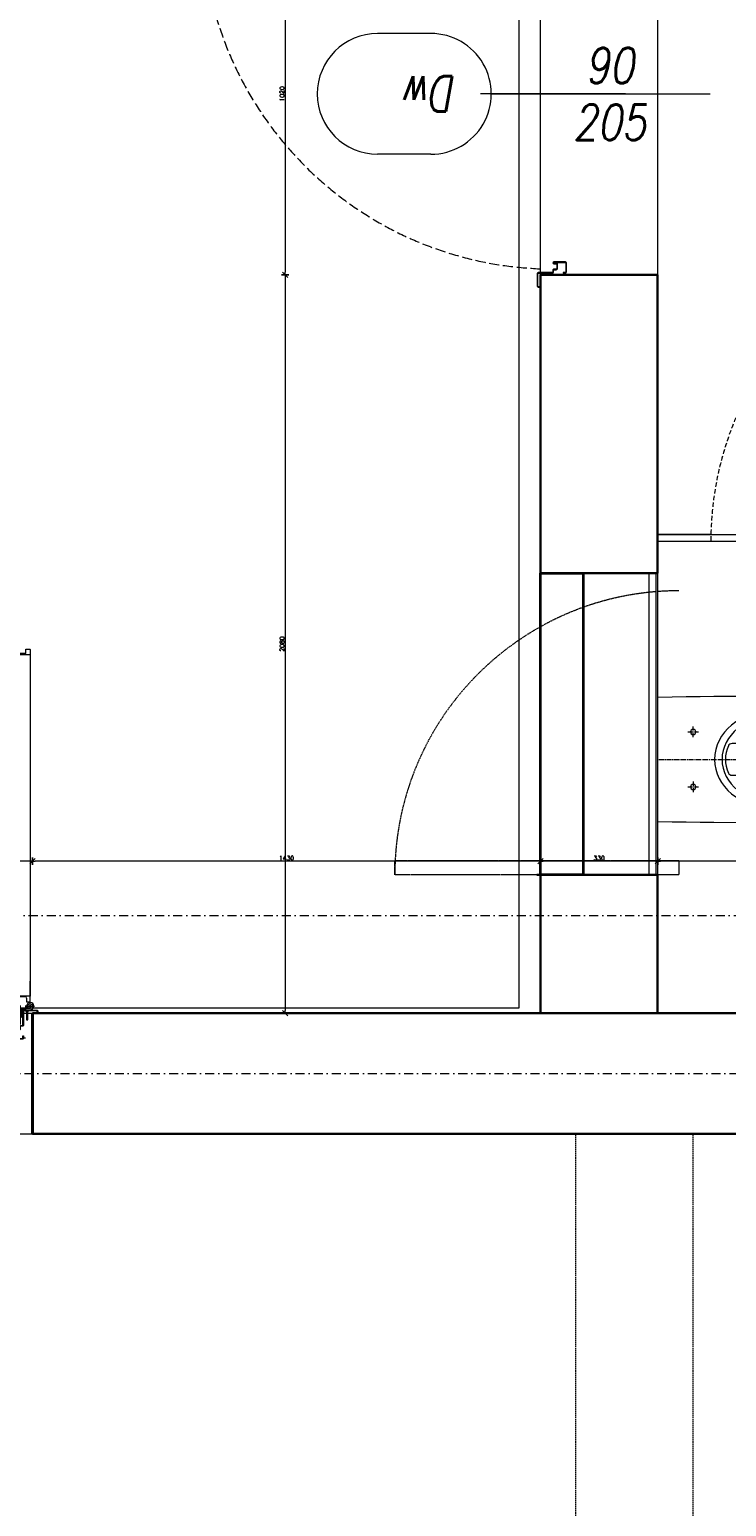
# Model space of a CAD drawing. Header units: millimetres. Extents: x -1893473 to 1546619, y -568027 to 942944.
# Tile 17 of 256: x 146819 to 148780, y -500284 to -496123. Entities that reach past the tile are written whole.
import ezdxf
from ezdxf.enums import TextEntityAlignment as Align

# ---------------------------------------------------------------- set-up
doc = ezdxf.new("R2010")
doc.units = ezdxf.units.MM
doc.header["$LTSCALE"] = 0.2
for name, pattern in [('CENTER', [0.6, 0.375, -0.075, 0.075, -0.075]), ('DASHDOT', [25.4, 12.7, -6.35, 0, -6.35]), ('HIDDEN', [9.525, 6.35, -3.175]), ('Hidden Line', [391.222223, 282.222223, -109]), ('HIDDEN2', [4.7625, 3.175, -1.5875])]:
    doc.linetypes.add(name, pattern=pattern)
doc.layers.get('0').update_dxf_attribs({"lineweight": 0})
for name, color, linetype, lineweight in [('!! 0_ Istn-sciany', 7, 'Continuous', 30), ('!! 0_ Istn-widok', 1, 'Continuous', 15), ('!! 0_Opis_pom', 9, 'Continuous', 13), ('!! 0_Osie', 1, 'DASHDOT', 13), ('!! 1_OPIS POM NOWE', 140, 'Continuous', 5), ('!! 1_PROJ Sciany', 2, 'Continuous', 40), ('!! 2  nowe sciany - remont', 2, 'Continuous', 35), ('!! 2 ZABUDOWA GK-MDF', 54, 'Continuous', 13), ('!! 2_Drzwi - nowe remont', 33, 'Continuous', 9), ('!! 2_drzwi opis', 151, 'Continuous', 9), ('!! 2_LEGENDA', 253, 'Continuous', 13), ('!! 2_wypos-sanitarne', 240, 'Continuous', 9), ('!! wymiary osi', 250, 'Continuous', 9), ('P-Opis nadproża', 150, 'Continuous', 9), ('P-Osie', 1, 'DASHDOT', 18)]:
    doc.layers.add(name, color=color, linetype=linetype, lineweight=lineweight)
doc.layers.add('!! 2_WYBURZENIA DO REMONTU', color=7, linetype='Continuous', lineweight=0, true_color=0x4d4d4d, plot=False)
doc.layers.add('Powierzchnia', color=140, linetype='Continuous', lineweight=5, plot=False)
doc.styles.add('50', font='ROMANS.shx', dxfattribs={"width": 0.8, "height": 10})
doc.styles.add('ARCHETYP', font='romans.shx', dxfattribs={"height": 15})
doc.styles.add('ARIAL', font='tahoma.ttf')
doc.styles.add('TXT', font='simplex.shx')
doc.dimstyles.new('DIM50', dxfattribs={"dimscale": 5, "dimtxt": 2.5, "dimasz": 1.5, "dimexe": 0, "dimexo": 0, "dimgap": 0.5, "dimtad": 1, "dimdec": 4, "dimrnd": 0.5, "dimdsep": 46, "dimtxsty": 'TXT', "dimblk1": 'TICK1', "dimblk2": 'TICK1', "dimsah": 1, "dimcen": 0, "dimse1": 1, "dimse2": 1, "dimclrd": 1, "dimclre": 7, "dimclrt": 9, "dimadec": 0, "dimazin": 0, "dimtfac": 1, "dimtdec": 4, "dimtmove": 2, "dimatfit": 3, "dimldrblk": 'TICK1', "dimfxl": 1, "dimtolj": 1, "dimarcsym": 0})

# ---------------------------------------------------------------- blocks, each defined once
blk = doc.blocks.new('BLOK OSI')
at = {"layer": 'P-Osie'}
for points in [[(48625.51, -198090.09), (53810.61, -198090.09)], [(48624.31, -198134.59), (52188.53, -198134.59)]]:
    blk.add_lwpolyline(points, dxfattribs=at)
blk = doc.blocks.new('zaw-dr-90-p')
at = {"color": 2, "linetype": 'CENTER', "ltscale": 0.2}
for p, q in [((12, 0), (-12, 0)), ((0, 12), (0, -12)), ((24.5, 24), (31, 24)), ((24.5, 19), (31, 19))]:
    blk.add_line(p, q, dxfattribs=at)
at = {"ltscale": 0.2}
for p, q in [((10, 12), (6.5, 12)), ((10, 0), (10, 6.5))]:
    blk.add_line(p, q, dxfattribs=at)
blk.add_lwpolyline([(0, 6.5), (23.5, 6.5, 0.414214), (28, 11), (28, 31), (24.5, 31), (24.5, 11, -0.414214), (23.5, 10), (0, 10, 4.561698), (7.6, 6.5), (4.9, 4.2)], format="xyb", dxfattribs=at)
blk.add_lwpolyline([(-0.2, -0.2), (-2.5, -0.2), (-2.5, 0.2), (-0.2, 0.2), (-0.2, 2.5), (0.2, 2.5), (0.2, 0.2), (2.8, 0.2), (2.8, -0.2), (0.2, -0.2), (0.2, -2.8), (-0.2, -2.8)], close=True)
blk.add_lwpolyline([(10, 10), (10, 39), (6.5, 39), (6.5, 10)], dxfattribs=at)
blk.add_circle((0, 0), 6.5, dxfattribs=at)
blk = doc.blocks.new('drzwi 90- sc 12')
for p, q in [((-13620.32, 20410.16), (-13620.32, 20313.77)), ((-13614.92, 20409.86), (-13620.32, 20409.86)), ((-13616.12, 20410.26), (-13620.22, 20410.26)), ((-13616.12, 20410.26), (-13620, 20410.26)), ((-13618.17, 20410.26), (-13616.22, 20410.26)), ((-13618.17, 20410.26), (-13616.22, 20410.26)), ((-13616.12, 20410.26), (-13616.12, 20411.46)), ((-13616.12, 20411.46), (-13615.02, 20411.46)), ((-13614.92, 20411.36), (-13614.92, 20313.77)), ((-13620.32, 20313.47), (-13620.32, 20317.97)), ((-13614.92, 20312.27), (-13614.92, 20317.97)), ((-13614.92, 20313.77), (-13620.32, 20313.77)), ((-13618.22, 20313.37), (-13620.22, 20313.37)), ((-13618.22, 20313.67), (-13618.22, 20313.37)), ((-13618.22, 20313.67), (-13616.42, 20313.67)), ((-13617.77, 20311.12), (-13617.77, 20305.72)), ((-13617.77, 20311.12), (-13617.77, 20305.72)), ((-13616.17, 20309.92), (-13617.37, 20309.92)), ((-13616.17, 20309.92), (-13616.17, 20311.02)), ((-13615.92, 20313.17), (-13615.92, 20312.17)), ((-13615.92, 20312.17), (-13615.02, 20312.17)), ((-13715.57, 20308.32), (-13715.57, 20308.56)), ((-13715.57, 20307.69), (-13715.57, 20308.56)), ((-13715.57, 20307.82), (-13715.57, 20308.56)), ((-13715.57, 20307.72), (-13715.37, 20307.72)), ((-13715.77, 20301.96), (-13716.27, 20301.96)), ((-13616.77, 20301.96), (-13616.27, 20301.96))]:
    blk.add_line(p, q)
for points in [[(-13665.27, 20284.96), (-13665.27, 20325.83)], [(-13615.57, 20309.64), (-13615.32, 20309.64), (-13615.32, 20309.82), (-13616.32, 20309.82), (-13616.32, 20309.64), (-13615.92, 20309.64)]]:
    blk.add_lwpolyline(points)
at = {"ltscale": 0.2}
for points in [[(-13715.57, 20307.51), (-13715.57, 20309.48, 0.414214), (-13715.91, 20309.82), (-13719.43, 20309.82, 0.414214), (-13719.77, 20309.48), (-13719.77, 20308.92), (-13719.59, 20308.92), (-13719.59, 20309.48, -0.414214), (-13719.43, 20309.64), (-13716.97, 20309.64)], [(-13716.97, 20309.64), (-13715.91, 20309.64, -0.414214), (-13715.75, 20309.48), (-13715.75, 20307.51)], [(-13615.92, 20309.64), (-13616.63, 20309.64, 0.414214), (-13616.79, 20309.48), (-13616.79, 20305.58, -0.414214), (-13617.13, 20305.24), (-13617.58, 20305.24, 0.414214), (-13617.74, 20305.08), (-13617.74, 20304.48, -0.414214), (-13618.08, 20304.14), (-13619.26, 20304.14, -0.414214), (-13619.6, 20304.48), (-13619.6, 20305.15, 1), (-13619.79, 20305.15), (-13619.79, 20301.96, 0.414214), (-13619.63, 20301.8), (-13617.11, 20301.8, 0.414214), (-13616.95, 20301.96), (-13616.95, 20302.52), (-13616.77, 20302.52), (-13616.77, 20301.96, -0.414214), (-13617.11, 20301.62), (-13619.63, 20301.62, -0.414214), (-13619.97, 20301.96), (-13619.97, 20305.15, -1), (-13619.42, 20305.15), (-13619.42, 20304.48, 0.414214), (-13619.26, 20304.32), (-13618.08, 20304.32, 0.414214), (-13617.92, 20304.48), (-13617.92, 20305.08, -0.414214), (-13617.58, 20305.42), (-13617.13, 20305.42, 0.414214), (-13616.97, 20305.58), (-13616.97, 20309.48, -0.414214), (-13616.63, 20309.82), (-13613.11, 20309.82, -0.414214), (-13612.77, 20309.48), (-13612.77, 20308.92), (-13612.95, 20308.92), (-13612.95, 20309.48, 0.414214), (-13613.11, 20309.64), (-13615.57, 20309.64)], [(-13715.75, 20307.76), (-13715.75, 20305.58, 0.414214), (-13715.41, 20305.24), (-13714.96, 20305.24, -0.414214), (-13714.8, 20305.08), (-13714.8, 20304.48, 0.414214), (-13714.46, 20304.14), (-13713.28, 20304.14, 0.414214), (-13712.94, 20304.48), (-13712.94, 20305.15, -1), (-13712.75, 20305.15), (-13712.75, 20301.96, -0.414214), (-13712.91, 20301.8), (-13715.43, 20301.8, -0.414214), (-13715.59, 20301.96), (-13715.59, 20302.52), (-13715.77, 20302.52), (-13715.77, 20301.96, 0.414214), (-13715.43, 20301.62), (-13712.91, 20301.62, 0.414214), (-13712.57, 20301.96), (-13712.57, 20305.15, 1), (-13713.12, 20305.15), (-13713.12, 20304.48, -0.414214), (-13713.28, 20304.32), (-13714.46, 20304.32, -0.414214), (-13714.62, 20304.48), (-13714.62, 20305.08, 0.414214), (-13714.96, 20305.42), (-13715.41, 20305.42, -0.414214), (-13715.57, 20305.58), (-13715.57, 20307.64)]]:
    blk.add_lwpolyline(points, format="xyb", dxfattribs=at)
at = {"lineweight": 30}
for points in [[(-13716.27, 20308.92), (-13721.27, 20308.92)], [(-13716.27, 20308.92), (-13716.27, 20296.92)], [(-13614.27, 20308.92), (-13609.27, 20308.92)], [(-13614.27, 20308.92), (-13614.27, 20296.92)]]:
    blk.add_lwpolyline(points, dxfattribs=at)
blk.add_lwpolyline([(-13616.79, 20308.82), (-13616.97, 20308.82), (-13616.97, 20307.42), (-13616.79, 20307.42)], close=True)
for centre, radius, start, end in [((-13620.22, 20410.16), 0.1, 90, 180), ((-13615.02, 20411.36), 0.1, 0, 90), ((-13620.22, 20313.47), 0.1, 180, 270), ((-13616.42, 20313.17), 0.5, 0, 90), ((-13616.27, 20311.02), 0.1, 0, 90), ((-13615.02, 20312.27), 0.1, 270, 0)]:
    blk.add_arc(centre, radius, start, end)
at = {"linetype": 'Hidden Line', "lineweight": 9, "ltscale": 0.05}
blk.add_arc((-13615.5, 20305.14), 99.12, 94.8005, 177.6944, dxfattribs=at)
at = {"xscale": 0.09999999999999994, "yscale": 0.09999999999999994, "zscale": 0.09999999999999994, "rotation": 180.0000000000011}
blk.add_blockref('zaw-dr-90-p', (-13614.92, 20310.92), dxfattribs=at)
blk = doc.blocks.new('1_ok-opis')
blk.add_line((0, 111.61), (0, 50))
for points in [[(-17, 128.61), (-17, 143.61)], [(17, 128.61), (17, 143.61)]]:
    blk.add_lwpolyline(points)
for centre, start, end in [((0, 143.61), 0, 180), ((0, 128.61), 180, 0)]:
    blk.add_arc(centre, 17, start, end)
at = {"style": 'ARCHETYP'}
for tag, height, rotation, p in [('NR', 12, 90, (0, 136.9)), ('NR', 12, 270, (0, 136.9)), ('SZEROKOŚĆ', 10, 90, (-8, 78.29)), ('SZEROKOŚĆ', 10, 270, (8, 78.29)), ('WYSOKOŚĆ', 10, 270, (-8, 78.29)), ('WYSOKOŚĆ', 10, 90, (8, 78.29))]:
    blk.add_attdef(tag, text='', height=height, rotation=rotation, dxfattribs=at).set_placement(p, align=Align.MIDDLE)
blk = doc.blocks.new('A$C6ce7c513')
at = {"lineweight": 0}
for points in [[(0, 0), (0, -0.0025)], [(-0.1755, -0.0005), (-0.1765, -0.0409), (-0.1772, -0.0806), (-0.1777, -0.1199), (-0.1779, -0.1583), (-0.1782, -0.234), (-0.1782, -0.309), (-0.1774, -0.3302), (-0.1755, -0.3507), (-0.1725, -0.3704), (-0.1681, -0.3894), (-0.1624, -0.4077), (-0.1553, -0.4249), (-0.1469, -0.4412), (-0.137, -0.4568), (-0.1254, -0.4711), (-0.1123, -0.4844), (-0.1052, -0.4908), (-0.0978, -0.4967), (-0.0896, -0.5024), (-0.0813, -0.5076), (-0.0724, -0.5125), (-0.0633, -0.5169), (-0.0536, -0.5209), (-0.0435, -0.5241), (-0.0332, -0.5268), (-0.0226, -0.5288), (-0.0115, -0.53), (-0.0001, -0.5305), (0.0115, -0.53), (0.0226, -0.5288), (0.0332, -0.5268), (0.0435, -0.5241), (0.0536, -0.5209), (0.0633, -0.5169), (0.0724, -0.5125), (0.0813, -0.5076), (0.0896, -0.5024), (0.0978, -0.4967), (0.1052, -0.4908), (0.1123, -0.4844), (0.1254, -0.4711), (0.137, -0.4568), (0.1469, -0.4412), (0.1553, -0.4249), (0.1624, -0.4077), (0.1681, -0.3894), (0.1723, -0.3704), (0.1755, -0.3507), (0.1774, -0.3302), (0.1782, -0.309), (0.1782, -0.234), (0.1779, -0.1583), (0.1774, -0.1199), (0.177, -0.0806), (0.1765, -0.0409), (0.1755, -0.0005)], [(-0.1755, -0.0005), (0.1755, -0.0005)], [(0, -0.0047), (0, -0.0185)], [(0, -0.0207), (0, -0.0232)], [(0, -0.0254), (0, -0.0392)], [(0, -0.0414), (0, -0.0439)], [(0, -0.0461), (0, -0.0599)], [(0, -0.0624), (0, -0.0646)], [(0, -0.0668), (0, -0.0806)], [(0, -0.0831), (0, -0.0853)], [(-0.081, -0.1006), (-0.0926, -0.1006)], [(-0.0763, -0.1006), (-0.0786, -0.1006)], [(-0.0776, -0.0856), (-0.0776, -0.0972)], [(-0.0776, -0.0994), (-0.0776, -0.1016)], [(-0.0776, -0.1041), (-0.0776, -0.1157)], [(-0.0625, -0.1006), (-0.0741, -0.1006)], [(0, -0.0876), (0, -0.1014)], [(0, -0.1038), (0, -0.106)], [(0, -0.1083), (0, -0.1221)], [(0, -0.1245), (0, -0.1268)], [(0.0625, -0.1006), (0.0741, -0.1006)], [(0.0763, -0.1006), (0.0785, -0.1006)], [(0.0776, -0.0856), (0.0776, -0.0972)], [(0.0776, -0.0994), (0.0776, -0.1016)], [(0.0776, -0.1041), (0.0776, -0.1157)], [(0.081, -0.1006), (0.0924, -0.1006)], [(0, -0.129), (0, -0.143)], [(0, -0.1453), (0, -0.1475)], [(0, -0.1499), (0, -0.1638)], [(0, -0.166), (0, -0.1682)], [(0, -0.1707), (0, -0.1845)], [(0, -0.1867), (0, -0.1889)], [(0, -0.1914), (0, -0.2052)], [(0, -0.2074), (0, -0.2099)], [(0, -0.2121), (0, -0.2259)], [(0, -0.2281), (0, -0.2306)], [(0, -0.2328), (0, -0.2466)], [(0, -0.2488), (0, -0.2513)], [(0, -0.2535), (0, -0.2673)], [(0, -0.2696), (0, -0.272)], [(0, -0.2742), (0, -0.2881)], [(0, -0.2905), (0, -0.2927)], [(0, -0.295), (0, -0.3088)], [(0, -0.3112), (0, -0.3135)], [(0, -0.3157), (0, -0.3295)], [(0, -0.332), (0, -0.3342)], [(0, -0.3364), (0, -0.3505)], [(0, -0.3527), (0, -0.3549)], [(0, -0.3574), (0, -0.3712)], [(0, -0.3734), (0, -0.3756)], [(0, -0.3781), (0, -0.3919)], [(0, -0.3941), (0, -0.3963)], [(0, -0.3988), (0, -0.4126)], [(0, -0.4148), (0, -0.417)], [(0, -0.4195), (0, -0.4333)], [(0, -0.4355), (0, -0.438)], [(0, -0.4402), (0, -0.454)], [(0, -0.4563), (0, -0.4587)], [(0, -0.4609), (0, -0.4748)], [(0, -0.477), (0, -0.4794)], [(0, -0.4817), (0, -0.4955)], [(0, -0.4979), (0, -0.5002)], [(0, -0.5024), (0, -0.5162)], [(0, -0.5187), (0, -0.5209)], [(0, -0.5231), (0, -0.5369)], [(0, -0.5394), (0, -0.5416)], [(0, -0.5438), (0, -0.5581)]]:
    blk.add_lwpolyline(points, dxfattribs=at)
blk.add_lwpolyline([(-0.0445, -0.2099), (-0.0443, -0.2067), (-0.0428, -0.2037), (-0.0408, -0.2012), (-0.0384, -0.1995), (-0.029, -0.1961), (-0.0194, -0.1934), (-0.0097, -0.1919), (-0.0001, -0.1914), (0.0097, -0.1919), (0.0194, -0.1934), (0.029, -0.1961), (0.0383, -0.1995), (0.0408, -0.2012), (0.0428, -0.2037), (0.044, -0.2067), (0.0445, -0.2099), (0.0445, -0.2234), (0.044, -0.2358), (0.043, -0.2466), (0.0418, -0.2562), (0.0403, -0.2646), (0.0381, -0.272), (0.0354, -0.2782), (0.0324, -0.2836), (0.029, -0.2881), (0.0253, -0.2915), (0.0213, -0.2945), (0.0171, -0.2969), (0.0129, -0.2987), (0.0088, -0.2999), (-0.0001, -0.3009), (-0.0088, -0.2999), (-0.013, -0.2987), (-0.0174, -0.2969), (-0.0213, -0.2945), (-0.0253, -0.2915), (-0.029, -0.2881), (-0.0324, -0.2836), (-0.0354, -0.2782), (-0.0381, -0.272), (-0.0403, -0.2646), (-0.0421, -0.2562), (-0.0433, -0.2466), (-0.044, -0.2358), (-0.0445, -0.2234)], close=True, dxfattribs=at)
for centre in [(-0.0774, -0.1005), (0.0774, -0.1005)]:
    blk.add_circle(centre, 0.00752, dxfattribs=at)
for centre, major_axis, ratio in [((0, -0.3255), (0, -0.165), 0.830338), ((0, -0.3297), (0, -0.148), 0.83084)]:
    blk.add_ellipse(centre, major_axis=major_axis, ratio=ratio, start_param=0, end_param=6.283185, dxfattribs=at)
blk = doc.blocks.new('drzwi giszet')
blk.add_lwpolyline([(68617.39, -194499.27), (68617.39, -194409.27), (68620.39, -194409.27), (68620.39, -194499.27)], close=True)
blk.add_lwpolyline([(68572.43, -194476.09), (68572.43, -194526.09)])
at = {"linetype": 'HIDDEN'}
blk.add_arc((68617.39, -194499.27), 90, 88.0898, 180, dxfattribs=at)
blk = doc.blocks.new('TICK1')
at = {"color": 2}
blk.add_line((-1, -1), (1, 1), dxfattribs=at)
at = {"color": 0}
for p, q in [((0, 0), (-1, 0)), ((0, -1.4), (0, 1.4))]:
    blk.add_line(p, q, dxfattribs=at)
blk = doc.blocks.new('*D1414')
at = {"layer": '!! wymiary osi', "color": 1, "lineweight": -2, "transparency": 16777216}
blk.add_line((278062.2, -504365.6), (276827.2, -504365.6), dxfattribs=at)
at = {"layer": 'DEFPOINTS', "color": 0, "transparency": 16777216}
for p in [(276819.7, -504365.6), (276819.7, -504793.7), (278069.7, -504793.7)]:
    blk.add_point(p, dxfattribs=at)
at = {"layer": '!! wymiary osi', "color": 1, "lineweight": -2, "transparency": 16777216, "xscale": 7.5, "yscale": 7.5, "zscale": 7.5, "rotation": 180}
blk.add_blockref('TICK1', (276819.7, -504365.6), dxfattribs=at)
at = {"layer": '!! wymiary osi', "color": 1, "lineweight": -2, "transparency": 16777216, "xscale": 7.5, "yscale": 7.5, "zscale": 7.5}
blk.add_blockref('TICK1', (278069.7, -504365.6), dxfattribs=at)
at = {"layer": '!! wymiary osi', "color": 9, "transparency": 16777216, "insert": (277444.7, -504356.8), "char_height": 12.5, "attachment_point": 5, "style": 'TXT'}
blk.add_mtext('\\A1;1250', dxfattribs=at)
blk = doc.blocks.new('*D1415')
at = {"layer": '!! wymiary osi', "color": 1, "lineweight": -2, "transparency": 16777216}
blk.add_line((275052.2, -504365.6), (274047.2, -504365.6), dxfattribs=at)
at = {"layer": 'DEFPOINTS', "color": 0, "transparency": 16777216}
for p in [(274039.7, -504365.6), (274039.7, -504793.7), (275059.7, -504793.7)]:
    blk.add_point(p, dxfattribs=at)
at = {"layer": '!! wymiary osi', "color": 1, "lineweight": -2, "transparency": 16777216, "xscale": 7.5, "yscale": 7.5, "zscale": 7.5, "rotation": 180}
blk.add_blockref('TICK1', (274039.7, -504365.6), dxfattribs=at)
at = {"layer": '!! wymiary osi', "color": 1, "lineweight": -2, "transparency": 16777216, "xscale": 7.5, "yscale": 7.5, "zscale": 7.5}
blk.add_blockref('TICK1', (275059.7, -504365.6), dxfattribs=at)
at = {"layer": '!! wymiary osi', "color": 9, "transparency": 16777216, "insert": (274866, -504278.1), "char_height": 12.5, "attachment_point": 5, "style": 'TXT'}
blk.add_mtext('\\A1;1020', dxfattribs=at)
blk = doc.blocks.new('*D1421')
at = {"layer": '!! wymiary osi', "color": 1, "lineweight": -2, "transparency": 16777216}
blk.add_line((276812.2, -504365.6), (276497.2, -504365.6), dxfattribs=at)
at = {"layer": 'DEFPOINTS', "color": 0, "transparency": 16777216}
for p in [(276489.7, -504365.6), (276489.7, -504793.7), (276819.7, -504793.7)]:
    blk.add_point(p, dxfattribs=at)
at = {"layer": '!! wymiary osi', "color": 1, "lineweight": -2, "transparency": 16777216, "xscale": 7.5, "yscale": 7.5, "zscale": 7.5, "rotation": 180}
blk.add_blockref('TICK1', (276489.7, -504365.6), dxfattribs=at)
at = {"layer": '!! wymiary osi', "color": 1, "lineweight": -2, "transparency": 16777216, "xscale": 7.5, "yscale": 7.5, "zscale": 7.5}
blk.add_blockref('TICK1', (276819.7, -504365.6), dxfattribs=at)
at = {"layer": '!! wymiary osi', "color": 9, "transparency": 16777216, "insert": (276654.7, -504356.8), "char_height": 12.5, "attachment_point": 5, "style": 'TXT'}
blk.add_mtext('\\A1;330', dxfattribs=at)
blk = doc.blocks.new('*D1422')
at = {"layer": '!! wymiary osi', "color": 1, "lineweight": -2, "transparency": 16777216}
blk.add_line((276482.2, -504365.6), (275067.2, -504365.6), dxfattribs=at)
at = {"layer": 'DEFPOINTS', "color": 0, "transparency": 16777216}
for p in [(275059.7, -504365.6), (275059.7, -504793.7), (276489.7, -504793.7)]:
    blk.add_point(p, dxfattribs=at)
at = {"layer": '!! wymiary osi', "color": 1, "lineweight": -2, "transparency": 16777216, "xscale": 7.5, "yscale": 7.5, "zscale": 7.5, "rotation": 180}
blk.add_blockref('TICK1', (275059.7, -504365.6), dxfattribs=at)
at = {"layer": '!! wymiary osi', "color": 1, "lineweight": -2, "transparency": 16777216, "xscale": 7.5, "yscale": 7.5, "zscale": 7.5}
blk.add_blockref('TICK1', (276489.7, -504365.6), dxfattribs=at)
at = {"layer": '!! wymiary osi', "color": 9, "transparency": 16777216, "insert": (275774.7, -504356.8), "char_height": 12.5, "attachment_point": 5, "style": 'TXT'}
blk.add_mtext('\\A1;1430', dxfattribs=at)
blk = doc.blocks.new('*D1432')
at = {"layer": '!! wymiary osi', "color": 1, "lineweight": -2, "transparency": 16777216}
blk.add_line((275770.9, -501701.2), (275770.9, -502706.2), dxfattribs=at)
at = {"layer": 'DEFPOINTS', "color": 0, "transparency": 16777216}
for p in [(276489.7, -501693.7), (275770.9, -502713.7), (276489.7, -502713.7)]:
    blk.add_point(p, dxfattribs=at)
at = {"layer": '!! wymiary osi', "color": 1, "lineweight": -2, "transparency": 16777216, "xscale": 7.5, "yscale": 7.5, "zscale": 7.5}
for p, rotation in [((275770.9, -501693.7), 90), ((275770.9, -502713.7), 270)]:
    blk.add_blockref('TICK1', p, dxfattribs=dict(at, rotation=rotation))
at = {"layer": '!! wymiary osi', "color": 9, "transparency": 16777216, "insert": (275762.2, -502203.7), "char_height": 12.5, "attachment_point": 5, "rotation": 90, "style": 'TXT'}
blk.add_mtext('\\A1;1020', dxfattribs=at)
blk = doc.blocks.new('*D1433')
at = {"layer": '!! wymiary osi', "color": 1, "lineweight": -2, "transparency": 16777216}
blk.add_line((275770.9, -502721.2), (275770.9, -504786.2), dxfattribs=at)
at = {"layer": 'DEFPOINTS', "color": 0, "transparency": 16777216}
for p in [(276489.7, -502713.7), (275770.9, -504793.7), (276489.7, -504793.7)]:
    blk.add_point(p, dxfattribs=at)
at = {"layer": '!! wymiary osi', "color": 1, "lineweight": -2, "transparency": 16777216, "xscale": 7.5, "yscale": 7.5, "zscale": 7.5}
for p, rotation in [((275770.9, -502713.7), 90), ((275770.9, -504793.7), 270)]:
    blk.add_blockref('TICK1', p, dxfattribs=dict(at, rotation=rotation))
at = {"layer": '!! wymiary osi', "color": 9, "transparency": 16777216, "insert": (275762.2, -503753.7), "char_height": 12.5, "attachment_point": 5, "rotation": 90, "style": 'TXT'}
blk.add_mtext('\\A1;2080', dxfattribs=at)
blk = doc.blocks.new('A$C2EB40A8D')
at = {"layer": '!! 0_ Istn-sciany'}
for points in [[(-15411.12989, -2412.48603), (-15411.12989, -4492.48603)], [(-15411.12989, -2412.48603), (-15081.12989, -2412.48603)], [(-15081.12989, -2412.48603), (-15081.12989, -3252.48603)], [(-15081.12989, -3252.48603), (-15341.71578, -3252.48603), (-15411.12989, -3252.48603), (-15411.12989, -3252.48603), (-15411.12989, -3252.48603), (-15411.12989, -3252.48603)], [(-15081.12989, -4102.48603), (-15421.12989, -4102.48603)], [(-15081.12989, -4102.48603), (-15081.12989, -4492.48603)], [(-13221.12989, -4492.48603), (-16841.12989, -4492.48603)], [(-13221.12989, -4492.48603), (-16841.12989, -4492.48603)], [(-13221.12989, -4832.48603), (-16841.12989, -4832.48603)], [(-13221.12989, -4832.48603), (-16841.12989, -4832.48603)]]:
    blk.add_lwpolyline(points, dxfattribs=at)
at = {"layer": '!! 0_ Istn-widok', "linetype": 'HIDDEN', "ltscale": 3}
for points in [[(-15311.12989, -6462.48603), (-15311.12989, -4832.48603)], [(-15311.12989, -6462.48603), (-15311.12989, -4832.48603)], [(-14981.12989, -6462.48603), (-14981.12989, -4832.48603)], [(-14981.12989, -6462.48603), (-14981.12989, -4832.48603)]]:
    blk.add_lwpolyline(points, dxfattribs=at)
at = {"layer": '!! 1_PROJ Sciany'}
blk.add_lwpolyline([(-16841.12989, -4492.48603), (-16841.12989, -4832.48603)], dxfattribs=at)
at = {"layer": '!! 2  nowe sciany - remont'}
blk.add_lwpolyline([(-15411.12989, -3252.48603), (-15291.12989, -3252.48603), (-15291.12989, -4102.48603), (-15411.12989, -4102.48603)], close=True, dxfattribs=at)
at = {"layer": '!! 2 ZABUDOWA GK-MDF'}
for points in [[(-14931.23467, -3143.51572), (-15081.08759, -3143.51572)], [(-14931.45644, -3163.51572), (-15081.08759, -3163.51572)], [(-15104.89433, -4102.48603), (-15104.89433, -3252.48603)], [(-15084.89433, -4102.48603), (-15084.89433, -3252.48603)]]:
    blk.add_lwpolyline(points, dxfattribs=at)
at = {"layer": '!! 2_LEGENDA'}
blk.add_lwpolyline([(-15081.12989, -2412.48603), (-15411.12989, -2412.48603), (-15411.12989, -1392.48603), (-15081.12989, -1392.48603)], close=True, dxfattribs=at)
at = {"layer": '!! 2_WYBURZENIA DO REMONTU', "linetype": 'HIDDEN2', "ltscale": 3}
for points in [[(-15081.12989, -3252.48603), (-15411.12989, -3252.48603)], [(-16961.12989, -4492.48603), (-16841.12989, -4492.48603)]]:
    blk.add_lwpolyline(points, dxfattribs=at)
blk.add_lwpolyline([(-15821.12989, -4062.48603), (-15021.12989, -4062.48603), (-15021.12989, -4102.48603), (-15821.12989, -4102.48603)], close=True, dxfattribs=at)
blk.add_lwpolyline([(-15821.12989, -4062.48603), (-15021.12989, -4062.48603), (-15021.12989, -4102.48603), (-15821.12989, -4102.48603)], close=True, dxfattribs=at)
blk.add_arc((-15021.12989, -4102.48603), 800, 90.00000004, 180.00000004, dxfattribs=at)
blk.add_arc((-15021.12989, -4102.48603), 800, 90.00000004, 180.00000004, dxfattribs=at)
at = {"layer": 'Powierzchnia'}
for points in [[(-19121.12989, -4477.08775), (-15471.12989, -4477.08775), (-15471.12989, 952.91225), (-19121.12989, 952.91225)], [(-15081.12989, -3143.51903), (-13851.12989, -3143.51241), (-13831.12989, -2042.48603), (-11551.12988, -2042.48603), (-11551.12988, 937.51397), (-15081.12989, 937.51397)], [(-15081.12989, -4492.48603), (-13831.08759, -4492.48603), (-13831.08759, -3163.51572), (-15081.12989, -3163.51572)], [(-3311.12989, -6462.48603), (-22401.12989, -6462.48603), (-22401.12989, -4832.48603), (-3311.12989, -4832.48603)]]:
    blk.add_lwpolyline(points, close=True, dxfattribs=at)
at = {"layer": '!! 0_Osie', "xscale": 10, "yscale": 10, "zscale": 10}
blk.add_blockref('BLOK OSI', (-516748.24414, 1976683.397), dxfattribs=at)
at = {"layer": '!! 2_Drzwi - nowe remont', "xscale": 10, "yscale": 10, "zscale": 10, "rotation": 90}
blk.add_blockref('drzwi 90- sc 12', (187678.11351, 134750.211), dxfattribs=at)
at = {"layer": '!! 2_Drzwi - nowe remont', "xscale": 10, "yscale": 10, "zscale": 10}
for name, p in [('drzwi giszet', (-700205.35331, 1941829.13904)), ('drzwi 90- sc 12', (119301.56715, -207581.72943))]:
    blk.add_blockref(name, p, dxfattribs=at)
at = {"layer": '!! 2_drzwi opis'}
ref = blk.add_blockref('1_ok-opis', (-14433.34572, -1902.48598), dxfattribs=dict(at, xscale=10, yscale=10, zscale=10, rotation=90.00000361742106))
ref.add_attrib('WYSOKOŚĆ', '90', dxfattribs={"layer": '0', "height": 100, "rotation": 0.00000362, "style": '50', "oblique": 10, "width": 0.8}).set_placement((-15216.25425, -1822.48603), align=Align.MIDDLE)
ref.add_attrib('SZEROKOŚĆ', '205', dxfattribs={"layer": '0', "height": 100, "rotation": 0.00000362, "style": '50', "oblique": 10, "width": 0.8}).set_placement((-15216.25424, -1982.48603), align=Align.MIDDLE)
ref.add_attrib('NR', 'Dw', dxfattribs={"layer": '0', "height": 100, "rotation": 0.00000362, "style": '50', "oblique": 10, "text_generation_flag": 6, "width": 0.8}).set_placement((-15719.45816, -1902.48606), align=Align.MIDDLE)
at = {"layer": '!! 2_wypos-sanitarne', "xscale": -1000, "yscale": 1000, "zscale": 1000, "rotation": 90}
blk.add_blockref('A$C6ce7c513', (-15081.61982, -3777.48777), dxfattribs=at)
at = {"layer": '!! 0_Opis_pom', "ltscale": 0.7, "style": 'ARIAL'}
for tag, p in [('B1,21', (-891.77727, 31796.97458)), ('A1,16', (-13651.31084, 31587.95236)), ('B1/17', (-9701.43347, 31565.05244)), ('B1,19', (-5798.61305, 31587.22944)), ('1,23', (10805.41388, 31565.05244)), ('1,22', (4526.58954, 31507.65132)), ('A1,1', (-16866.13618, 31459.3792)), ('B1,18', (-7791.62894, 31330.08444)), ('B1,20', (-2961.4347, 31167.05787)), ('A1,6', (-19287.17717, 30923.71998)), ('B1,1', (14135.63445, 30913.92963)), ('B1,3', (17346.74696, 30023.81022)), ('B1,4', (29817.71501, 29157.67457)), ('A1,5', (-23454.5385, 28820.77901)), ('A1,2', (-17502.57721, 28602.57524)), ('B1,2D', (2616.16402, 28559.52261)), ('A1,15', (-13651.31084, 28261.46046)), ('B1,4', (29883.58177, 28158.35876)), ('B1,2B', (18801.54781, 27650.12382)), ('B1,2A', (13086.7373, 27376.04393)), ('A1,3', (-16846.27912, 25980.40356)), ('B1,8', (9089.53994, 25356.27639)), ('B1,6', (31915.87888, 23754.79829)), ('A1,4', (-24010.17576, 23559.17399)), ('B1,14', (-11621.32288, 23261.44183)), ('B1,13', (-3080.55208, 22924.09997)), ('B1,10', (3982.60923, 22874.21277)), ('B1,5', (29245.49088, 22896.69268)), ('B1,9', (5634.43488, 22623.92098)), ('B1,2C', (13327.26639, 22378.5328)), ('B1,7', (16398.41175, 22348.28836)), ('B1,11', (5553.20442, 20939.83877)), ('B1,12', (3693.27174, 20628.72148)), ('C1,3', (5969.08376, 16336.01084)), ('C1,2', (11955.93711, 11671.55655)), ('C1,1', (15659.17205, 11415.94196)), ('C1,4', (5140.00888, 9205.5831)), ('C1,5', (5680.4486, 6154.54995)), ('C1,10', (16327.05085, 6080.66085)), ('C1,9', (16526.57171, 3173.45283)), ('C1,6', (6367.37903, 2771.84181)), ('D0,18', (-1981.87701, -110.73158)), ('D0,7', (-13531.42299, -1159.67649)), ('C1,7', (7275.77161, -1303.00991)), ('D0,17', (2064.87671, -1345.69113)), ('D0,3', (-9324.21674, -1442.63631)), ('D0,6', (-17529.61851, -1957.37463)), ('D0,10', (-21369.4432, -2140.60378)), ('D,09', (-12990.08379, -2746.32902)), ('D0,2', (-5516.19514, -3101.87722)), ('D0,16', (2266.73061, -3284.15369)), ('D0,8', (-14357.79539, -3567.69719)), ('D0,5', (-10461.54478, -3629.26575)), ('D0,4', (-8396.53404, -4353.7937)), ('D0,15', (1974.41895, -5205.84774)), ('D0,1', (-5633.49598, -5662.48534)), ('D0,11', (-23334.09291, -6045.78706)), ('D0,12', (-22436.85763, -9302.9678)), ('D0,13', (-22436.85763, -11581.16526)), ('D0,14', (-13645.94445, -11884.57769))]:
    blk.add_attdef(tag, text='', height=119.68, dxfattribs=at).set_placement(p, align=Align.MIDDLE_CENTER)
at = {"layer": '!! 1_OPIS POM NOWE', "style": 'ARIAL'}
for tag, p in [('C1.7A', (7769.3756, 685.765)), ('C1.7C', (7655.80151, -2045.04756)), ('C1.8B', (10935.93068, -2107.41983)), ('C1.8A', (13897.39715, -2120.69016)), ('C1.7B', (8274.43201, -3270.18959)), ('E1.2', (16701.02923, -5331.07351)), ('E1.5E', (21974.23379, -5463.99012)), ('E1.5D', (24989.27391, -5785.36474)), ('E1.1', (8357.81567, -5851.01076)), ('E1.5C', (25222.53959, -6394.64172)), ('E1.5B', (27694.70831, -7009.86571)), ('E1.6', (5279.46063, -8141.28746)), ('E1.5A', (25547.9555, -8495.18994)), ('E1.5G', (23977.19473, -9792.46695)), ('E1.5F', (22414.7084, -9822.66389)), ('E1,4', (13935.69867, -10458.20073)), ('E1.5L', (28030.8296, -11267.7725)), ('E1.3', (5639.18862, -11994.01941)), ('E1.5H', (23988.49716, -12231.38049)), ('E1.5K', (27714.73934, -12977.98364)), ('E1.5I', (22290.68736, -13989.9049)), ('E1.5J', (27095.71534, -16088.17469))]:
    blk.add_attdef(tag, text='', height=119.68, dxfattribs=at).set_placement(p, align=Align.MIDDLE_CENTER)
at = {"layer": '!! wymiary osi'}
for base, p1, p2, picture, middle in [((-16129.88374, -2412.48603), (-15411.12989, -1392.48603), (-15411.12989, -2412.48603), '*D1432', (-16138.63374, -1902.48603)), ((-16129.88374, -4492.48603), (-15411.12989, -2412.48603), (-15411.12989, -4492.48603), '*D1433', (-16138.63374, -3452.48603))]:
    dim = blk.add_linear_dim(base=base, p1=p1, p2=p2, angle=90, dimstyle='DIM50', dxfattribs=at)
    dim.commit()
    dim.dimension.update_dxf_attribs({"geometry": picture, "text_midpoint": middle, "insert": (-291900.79406, 500301.26018)})
dim = blk.add_linear_dim(base=(-17861.12989, -4064.32162), p1=(-16841.12989, -4492.48603), p2=(-17861.12989, -4492.48603), dimstyle='DIM50', dxfattribs=at)
dim.commit()
dim.dimension.update_dxf_attribs({"geometry": '*D1415', "text_midpoint": (-17034.82543, -3976.82162), "dimtype": 128, "insert": (-291900.79406, 500301.26018)})
for base, p1, p2, picture, middle in [((-16841.12989, -4064.32162), (-15411.12989, -4492.48603), (-16841.12989, -4492.48603), '*D1422', (-16126.12989, -4055.57162)), ((-15411.12989, -4064.32162), (-15081.12989, -4492.48603), (-15411.12989, -4492.48603), '*D1421', (-15246.12989, -4055.57162)), ((-15081.12989, -4064.32162), (-13831.12989, -4492.48603), (-15081.12989, -4492.48603), '*D1414', (-14456.12989, -4055.57162))]:
    dim = blk.add_linear_dim(base=base, p1=p1, p2=p2, dimstyle='DIM50', dxfattribs=at)
    dim.commit()
    dim.dimension.update_dxf_attribs({"geometry": picture, "text_midpoint": middle, "insert": (-291900.79406, 500301.26018)})

msp = doc.modelspace()

# ---------------------------------------------------------------- block references
at = {"layer": 'P-Opis nadproża', "color": 4}
msp.add_blockref('A$C2EB40A8D', (163667.94092, -494401.63474), dxfattribs=at)

doc.saveas('drawing.dxf')
